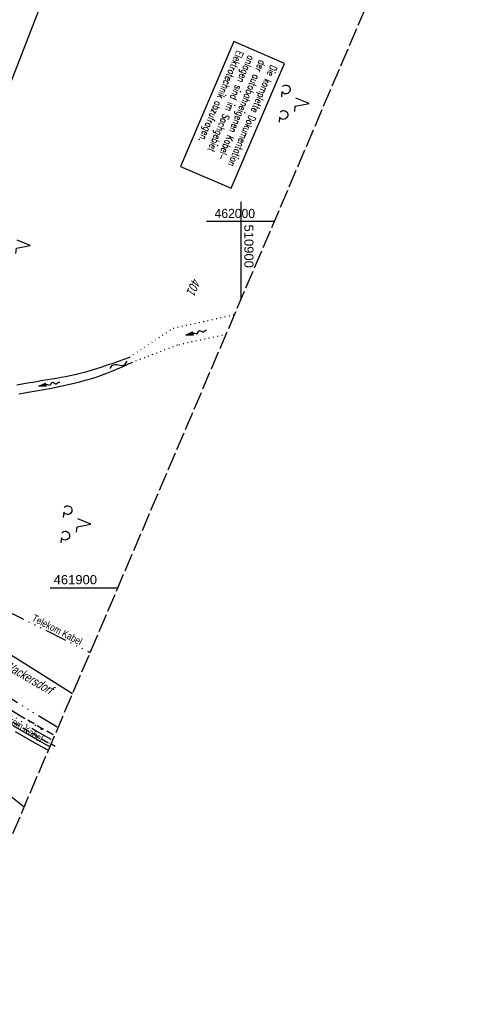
# Model space of a CAD drawing. Extents: x 510409 to 510963, y 461447 to 462240.
# Tile 20 of 25: x 510840 to 510963, y 461786 to 462055. Entities that reach past the tile are written whole.
import ezdxf
from ezdxf.enums import TextEntityAlignment as Align

# ---------------------------------------------------------------- set-up
doc = ezdxf.new("R2010")
doc.units = 0
doc.header["$LTSCALE"] = 10
doc.header["$MEASUREMENT"] = 0
for name, pattern in [('ACAD_ISO14W100', [25.5, 12, -3, 0.5, -3, 0.5, -3, 0.5, -3]), ('AUSGEZOGEN', [0]), ('LT00', [0]), ('LT11', [0.3, 0.2, -0.1]), ('LT14', [0.6, 0.5, -0.1]), ('PUNKTX2_STR', [0.6, 0.1, -0.5])]:
    doc.linetypes.add(name, pattern=pattern)
doc.layers.get('0').update_dxf_attribs({"linetype": 'LT00'})
for name, color, linetype in [('--EL_DFK_AB_L', 21, 'LT00'), ('--FLIEßRICHTPFEIL', 180, 'Continuous'), ('--WASSER_GRENZE', 180, 'PUNKTX2_STR'), ('--WASSER_NUTZUNG', 180, 'Continuous'), ('BAB-KABEL_TEXT_KASTEN', 224, 'Continuous'), ('DFK_AB_L', 21, 'LT00'), ('DFK_BES-NAME', 255, 'LT00'), ('DFK_FLUR_NR', 250, 'LT00'), ('DFK_KATASTER', 250, 'LT00'), ('DFK_NUTZUNG', 250, 'LT00'), ('DFK_TOPO-ANL', 252, 'LT00'), ('KABEL_DEUTSCHLAND', 210, 'ACAD_ISO14W100'), ('TELEKOM', 210, 'ACAD_ISO14W100'), ('TELEKOM_TEXT', 210, 'Continuous'), ('V107_FELDWEG', 250, 'LT11'), ('V107_GRABEN', 250, 'LT00'), ('V107_RASTER', 250, 'LT00')]:
    doc.layers.add(name, color=color, linetype=linetype)
doc.layers.add('-BLATT_107-RAND', color=7, linetype='LT14', plot=False)
doc.styles.add('ROMANS', font='romans.shx', dxfattribs={"width": 0.8})
doc.styles.get("Standard").update_dxf_attribs({"font": 'ARIAL.TTF'})
doc.styles.add('Versorgungsltg', font='ARIAL.TTF', dxfattribs={"width": 0.8, "height": 2})

# ---------------------------------------------------------------- blocks, each defined once
blk = doc.blocks.new('FLIEßRICHTPFEIL')
at = {"layer": '--FLIEßRICHTPFEIL'}
blk.add_hatch(color=256, dxfattribs=at).paths.add_polyline_path([(-1.95, 0.4875), (-1.95, -0.4875), (0, 0)])
for p, q in [((-1.95, 0.4875), (-1.95, -0.4875)), ((-1.95, 0.4875), (0, 0)), ((0, 0), (-1.95, -0.4875))]:
    blk.add_line(p, q, dxfattribs=at)
at = {"layer": '--FLIEßRICHTPFEIL', "start_tangent": (-1, 0), "end_tangent": (-1, 0)}
blk.add_spline([(-1.95, 0), (-2.4375, 0), (-2.925, 0.325), (-3.4125, 0), (-3.9, -0.325), (-4.3875, 0), (-4.875, 0.325), (-5.3625, 0), (-5.85, 0)], degree=3, dxfattribs=at)
blk = doc.blocks.new('SYMB0011')
at = {"color": 0, "linetype": 'ByBlock'}
for p, q in [((0.5, 0), (-0.5, 0)), ((0, 0.5), (0, -0.5))]:
    blk.add_line(p, q, dxfattribs=at)
blk = doc.blocks.new('SYMB7251')
at = {"color": 0, "linetype": 'ByBlock'}
for points in [[(-0.25, 0), (-0.208333, 0.028889), (-0.166667, 0.051111), (-0.125, 0.06), (-0.083333, 0.051111), (-0.041667, 0.028889), (0, 0)], [(0, 0), (0.041667, -0.028889), (0.083333, -0.051111), (0.125, -0.06), (0.166667, -0.051111), (0.208333, -0.028889), (0.25, 0)]]:
    blk.add_lwpolyline(points, dxfattribs=at)
blk = doc.blocks.new('SYMB7201')
at = {"color": 0, "linetype": 'ByBlock'}
for p, q in [((0, 0.385), (-0.11, 0.015)), ((-0.255, -0.385), (-0.115, -0.385)), ((0.445, -0.385), (0.585, -0.385))]:
    blk.add_line(p, q, dxfattribs=at)
for points in [[(0.25, 0.015), (0.11, 0.015), (0, 0.385)], [(-0.393816, -0.383308), (-0.416239, -0.362945), (-0.432849, -0.337617), (-0.442589, -0.308936), (-0.444836, -0.27873), (-0.439449, -0.248923), (-0.426769, -0.221415), (-0.407606, -0.197958), (-0.38318, -0.180047), (-0.355047, -0.168823), (-0.325, -0.165), (-0.294953, -0.168823), (-0.26682, -0.180047), (-0.242394, -0.197959), (-0.223231, -0.221415), (-0.210551, -0.248923), (-0.205164, -0.27873), (-0.207411, -0.308936), (-0.21715, -0.337617), (-0.233761, -0.362945), (-0.256184, -0.383308)], [(0.306185, -0.383308), (0.283761, -0.362945), (0.267151, -0.337617), (0.257411, -0.308936), (0.255164, -0.27873), (0.260552, -0.248923), (0.273231, -0.221415), (0.292394, -0.197958), (0.31682, -0.180047), (0.344953, -0.168823), (0.375, -0.165), (0.405047, -0.168823), (0.43318, -0.180047), (0.457606, -0.197959), (0.476769, -0.221415), (0.489449, -0.248923), (0.494836, -0.27873), (0.492589, -0.308936), (0.48285, -0.337617), (0.466239, -0.362945), (0.443816, -0.383308)]]:
    blk.add_lwpolyline(points, dxfattribs=at)

msp = doc.modelspace()

# ---------------------------------------------------------------- linework, layer by layer
at = {"layer": '--EL_DFK_AB_L'}
msp.add_line((510815.33, 461981.86), (510850.05, 462071.29), dxfattribs=at)
at = {"layer": '--WASSER_GRENZE', "ltscale": 0.2}
for p, q in [((510881.53, 461970.91), (510898.28, 461974.65)), ((510869.64, 461963), (510881.53, 461970.91)), ((510883.03, 461966.46), (510895.97, 461969.25)), ((510870.2, 461961.59), (510883.03, 461966.46))]:
    msp.add_line(p, q, dxfattribs=at)
at = {"layer": '-BLATT_107-RAND'}
msp.add_lwpolyline([(510699.53, 462239.95), (510408.79, 461559.46), (510672.71, 461446.7), (510963.45, 462127.19), (510699.53, 462239.95)], dxfattribs=at)
at = {"layer": 'BAB-KABEL_TEXT_KASTEN', "linetype": 'AUSGEZOGEN'}
msp.add_lwpolyline([(510898.08, 462049.15), (510883.52, 462015.07), (510897.37, 462009.15), (510911.93, 462043.23)], close=True, dxfattribs=at)
at = {"layer": 'DFK_AB_L'}
msp.add_line((510815.33, 461981.86), (510850.05, 462071.29), dxfattribs=at)
at = {"layer": 'DFK_KATASTER'}
for p, q in [((510854.03, 461871.1), (510818.97, 461892.92)), ((510840.81, 461840.15), (510780.46, 461888.18))]:
    msp.add_line(p, q, dxfattribs=at)
at = {"layer": 'DFK_TOPO-ANL'}
msp.add_line((510849.27, 461856.73), (510848.15, 461857.33), dxfattribs=at)
at = {"layer": 'KABEL_DEUTSCHLAND', "ltscale": 0.05, "flags": 128}
for points in [[(510676.32, 461995.37), (510687.46, 461982.31), (510696.18, 461973.17), (510702.76, 461966.6), (510706.86, 461963.69), (510713.8, 461956.33), (510723.59, 461946.55), (510730.45, 461940.13), (510764.07, 461912.8), (510797.72, 461891.46), (510845.71, 461861.35)], [(510849.8, 461861.93), (510820.54, 461880.06), (510794.5, 461896.72), (510769.34, 461912.51), (510739.2, 461937.07), (510721.06, 461954.32), (510717.9, 461959.49), (510715.64, 461962.1), (510713.74, 461964.28), (510710.85, 461966.82), (510707.19, 461969.7), (510705.78, 461970.76), (510701.13, 461976.04), (510684.7, 461995.16)]]:
    msp.add_lwpolyline(points, dxfattribs=at)
at = {"layer": 'TELEKOM', "ltscale": 0.05, "flags": 128}
for points in [[(510610.19, 462030.85), (510614.29, 462025.45), (510624.29, 462011.24), (510638.13, 461992.63), (510858.84, 461882.36)], [(510643.32, 461996.95), (510659.23, 461997.47), (510668.07, 462004.43), (510677.12, 461999.75), (510687.63, 461983.67), (510705.74, 461964.96), (510720.52, 461950.19), (510737.29, 461933.55), (510764.16, 461912.28), (510794.75, 461892.34), (510819.49, 461876.66), (510844.37, 461860.81), (510848.63, 461858.46)]]:
    msp.add_lwpolyline(points, dxfattribs=at)
at = {"layer": 'V107_FELDWEG', "flags": 128}
for points in [[(510763.38, 461919.02), (510765.54, 461917.21), (510767.71, 461915.39), (510769.88, 461913.58), (510772.05, 461911.78), (510774.24, 461909.99), (510776.43, 461908.2), (510778.63, 461906.43), (510780.84, 461904.67), (510783.47, 461902.61), (510786.13, 461900.57), (510788.8, 461898.55), (510791.48, 461896.55), (510794.18, 461894.56), (510796.89, 461892.59), (510799.6, 461890.63), (510801.41, 461889.34), (510803.22, 461888.06), (510805.03, 461886.79), (510806.86, 461885.54), (510808.7, 461884.3), (510810.55, 461883.09), (510812.42, 461881.9), (510814.31, 461880.75), (510816.77, 461879.27), (510833.54, 461868.76), (510849.16, 461859.68)], [(510761.83, 461916.75), (510779.46, 461902.59), (510798.03, 461888.8), (510812.9, 461878.75), (510816.89, 461876.19), (510832.17, 461866.64), (510847.6, 461857.62), (510848.15, 461857.33)]]:
    msp.add_lwpolyline(points, dxfattribs=at)
at = {"layer": 'V107_GRABEN'}
for points in [[(510838.85, 461955.45), (510840.3, 461955.7), (510841.75, 461955.96), (510843.19, 461956.22), (510844.64, 461956.47), (510845.89, 461956.68), (510847.15, 461956.88), (510848.4, 461957.09), (510849.66, 461957.29), (510850.9, 461957.51), (510852.15, 461957.73), (510853.38, 461957.98), (510854.62, 461958.24), (510856.13, 461958.61), (510857.64, 461959.01), (510859.14, 461959.44), (510860.63, 461959.9), (510862.12, 461960.38), (510863.6, 461960.87), (510865.11, 461961.39), (510866.62, 461961.92), (510868.13, 461962.46), (510869.64, 461963)], [(510839.35, 461953), (510840.93, 461953.24), (510842.5, 461953.5), (510844.06, 461953.77), (510846.16, 461954.15), (510848.26, 461954.56), (510850.34, 461954.99), (510852.42, 461955.44), (510854.49, 461955.93), (510855.99, 461956.31), (510857.48, 461956.71), (510858.97, 461957.13), (510860.44, 461957.58), (510861.91, 461958.07), (510863.36, 461958.59), (510864.8, 461959.15), (510865.89, 461959.61), (510866.97, 461960.09), (510868.05, 461960.58), (510869.12, 461961.08), (510870.2, 461961.59)], [(510837.71, 461862.44), (510840.71, 461860.68), (510843.73, 461858.96), (510846.76, 461857.28), (510847.87, 461856.68)], [(510838.32, 461860.83), (510840.71, 461859.42), (510843.11, 461858.05), (510845.52, 461856.7), (510847.44, 461855.66)]]:
    msp.add_lwpolyline(points, dxfattribs=at)
at = {"layer": 'V107_RASTER'}
for p, q in [((510900, 462005.38), (510900, 461978.69)), ((510909.11, 462000), (510890.61, 462000)), ((510847.88, 461900), (510866.38, 461900))]:
    msp.add_line(p, q, dxfattribs=at)

# ---------------------------------------------------------------- block references
at = {"layer": '--FLIEßRICHTPFEIL'}
for p, rotation in [((510885, 461968.98), 194.3473079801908), ((510844.81, 461955.06), 191.3641619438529)]:
    msp.add_blockref('FLIEßRICHTPFEIL', p, dxfattribs=dict(at, rotation=rotation))
at = {"layer": '--WASSER_NUTZUNG', "xscale": 9.999999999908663, "yscale": 10.00000000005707, "zscale": 10, "rotation": 23.88118473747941}
msp.add_blockref('SYMB7251', (510866.62, 461960.9), dxfattribs=at)
at = {"layer": 'DFK_NUTZUNG', "xscale": 10.00000000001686, "yscale": 10, "zscale": 10, "rotation": 264.7377100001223}
for p in [(510914.77, 462032.6), (510838.66, 461993.84), (510855.21, 461917.75)]:
    msp.add_blockref('SYMB7201', p, dxfattribs=at)
at = {"layer": 'V107_FELDWEG', "xscale": 0.1000000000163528, "yscale": 0.09999999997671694, "zscale": 0.1, "rotation": 246.8655000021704}
msp.add_blockref('SYMB0011', (510847.6, 461857.62), dxfattribs=at)

# ---------------------------------------------------------------- texts
at = {"layer": 'BAB-KABEL_TEXT_KASTEN', "insert": (510909.99, 462042.18), "char_height": 2, "width": 33.7438, "attachment_point": 1, "rotation": 246.8655, "style": 'ROMANS'}
msp.add_mtext('{\\W0.75;Die komplette Dokumentation der autobahneigenen Kabel-\\Panlagen sind im Sachgebiet Elektrotechnik abzufragen.}', dxfattribs=at)
at = {"layer": 'DFK_BES-NAME', "oblique": 13.754, "width": 0.75}
msp.add_text('Industriebahn Schwandorf-Wackersdorf', height=2.5, rotation=329.5706, dxfattribs=at).set_placement((510807.98, 461894.14))
at = {"layer": 'DFK_FLUR_NR', "oblique": 13.754, "width": 0.75}
msp.add_text('401', height=2.5, rotation=246.8655, dxfattribs=at).set_placement((510886.83, 461984.81))
at = {"layer": 'TELEKOM_TEXT', "style": 'Versorgungsltg', "width": 0.8}
for rotation, p in [(332.7281, (510849.38, 461887.69)), (327.656, (510838.87, 461861.74))]:
    msp.add_text('Telekom Kabel', height=2, rotation=rotation, dxfattribs=at).set_placement(p, align=Align.CENTER)
at = {"layer": 'V107_RASTER'}
for s, rotation, width, p in [(' 462000', 0.0003, 0.948, (510891.89, 462001)), (' 510900', -89.9997, 1.017, (510900.93, 462000.21)), (' 461900', 0.0003, 1.017, (510847.88, 461901))]:
    msp.add_text(s, height=2.5, rotation=rotation, dxfattribs=dict(at, width=width)).set_placement(p)

doc.saveas('drawing.dxf')
